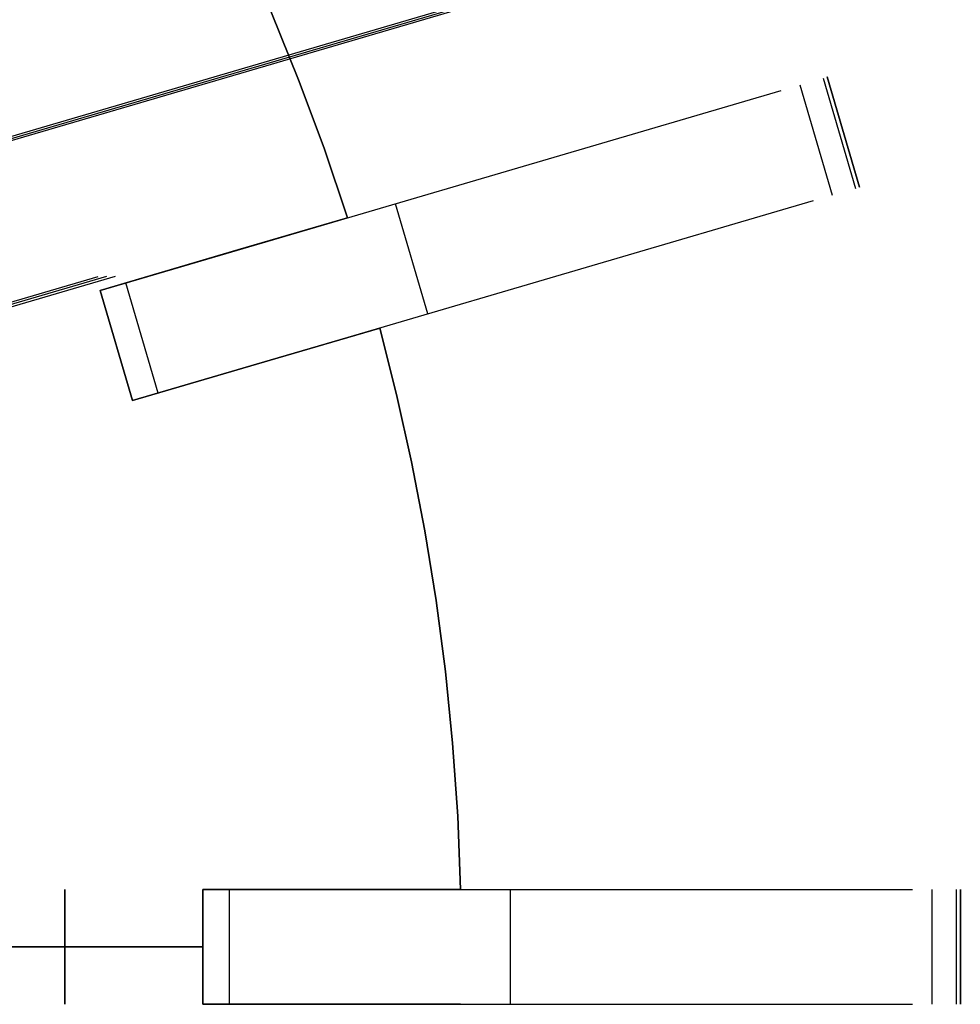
# Model space of a CAD drawing. Header units: millimetres. Extents: x 453 to 1057, y -213 to 387.
# Tile 15 of 17: x 959 to 1057, y 81 to 184. Entities that reach past the tile are written whole.
import ezdxf

# ---------------------------------------------------------------- set-up
doc = ezdxf.new("R2010")
doc.units = ezdxf.units.MM

msp = doc.modelspace()

# ---------------------------------------------------------------- linework, layer by layer
at = {"extrusion": (-0.302704, 0.907452, 0.29138)}
for points in [[(-1032.23, -93.04), (-889.98, 31.21)], [(-891.46, 32.91), (-1033.71, -91.35)], [(-892.94, 34.6), (-1035.19, -89.65)]]:
    msp.add_lwpolyline(points, dxfattribs=at)
for points in [[(993.14, 163.18), (990.69, 170.46), (988.04, 177.6), (985.2, 184.58), (982.18, 191.42), (979, 198.08), (975.65, 204.59), (972.16, 210.92), (968.53, 217.08)], [(993.14, 163.18), (990.69, 170.46), (988.04, 177.6), (985.2, 184.58), (982.18, 191.42), (979, 198.08), (975.65, 204.59), (972.16, 210.92), (968.53, 217.08)], [(968.53, 217.08), (972.16, 210.92), (975.65, 204.59), (979, 198.08), (982.18, 191.42), (985.2, 184.58), (988.04, 177.6), (990.69, 170.46), (993.14, 163.18)], [(968.53, 217.08), (972.16, 210.92), (975.65, 204.59), (979, 198.08), (982.18, 191.42), (985.2, 184.58), (988.04, 177.6), (990.69, 170.46), (993.14, 163.18)], [(968.53, 217.08), (972.16, 210.92), (975.65, 204.59), (979, 198.08), (982.18, 191.42), (985.2, 184.58), (988.04, 177.6), (990.69, 170.46), (993.14, 163.18)], [(968.53, 217.08), (972.16, 210.92), (975.65, 204.59), (979, 198.08), (982.18, 191.42), (985.2, 184.58), (988.04, 177.6), (990.69, 170.46), (993.14, 163.18)], [(1040.41, 177.06), (1043.79, 165.54)], [(1042.84, 177.77), (1046.22, 166.25)], [(1043.26, 177.89), (1046.64, 166.38)], [(1043.26, 177.89), (1046.64, 166.38)], [(1046.64, 166.38), (1043.26, 177.89)], [(967.31, 155.59), (1038.46, 176.48)], [(970.69, 144.08), (1041.85, 164.97)], [(1001.54, 153.14), (998.16, 164.65)], [(981.7, 159.82), (993.14, 163.18)], [(993.14, 163.18), (981.7, 159.82)], [(981.7, 159.82), (993.14, 163.18)], [(993.14, 163.18), (981.7, 159.82)], [(967.31, 155.59), (981.7, 159.82)], [(981.7, 159.82), (967.31, 155.59)], [(967.31, 155.59), (981.7, 159.82)], [(981.7, 159.82), (967.31, 155.59)], [(973.37, 144.87), (969.99, 156.38)], [(967.31, 155.59), (970.69, 144.08)], [(967.31, 155.59), (970.69, 144.08)], [(967.31, 155.59), (970.69, 144.08)], [(967.31, 155.59), (970.69, 144.08)], [(967.31, 155.59), (970.69, 144.08)], [(967.31, 155.59), (970.69, 144.08)], [(970.69, 144.08), (967.31, 155.59)], [(970.69, 144.08), (967.31, 155.59)], [(970.69, 144.08), (967.31, 155.59)], [(996.52, 151.66), (985.08, 148.3)], [(985.08, 148.3), (996.52, 151.66)], [(996.52, 151.66), (985.08, 148.3)], [(985.08, 148.3), (996.52, 151.66)], [(1004.96, 93.01), (1004.66, 100.68), (1004.12, 108.28), (1003.37, 115.78), (1002.4, 123.19), (1001.22, 130.49), (999.84, 137.67), (998.27, 144.73), (996.52, 151.66)], [(1004.96, 93.01), (1004.66, 100.68), (1004.12, 108.28), (1003.37, 115.78), (1002.4, 123.19), (1001.22, 130.49), (999.84, 137.67), (998.27, 144.73), (996.52, 151.66)], [(996.52, 151.66), (998.27, 144.73), (999.84, 137.67), (1001.22, 130.49), (1002.4, 123.19), (1003.37, 115.78), (1004.12, 108.28), (1004.66, 100.68), (1004.96, 93.01)], [(996.52, 151.66), (998.27, 144.73), (999.84, 137.67), (1001.22, 130.49), (1002.4, 123.19), (1003.37, 115.78), (1004.12, 108.28), (1004.66, 100.68), (1004.96, 93.01)], [(996.52, 151.66), (998.27, 144.73), (999.84, 137.67), (1001.22, 130.49), (1002.4, 123.19), (1003.37, 115.78), (1004.12, 108.28), (1004.66, 100.68), (1004.96, 93.01)], [(996.52, 151.66), (998.27, 144.73), (999.84, 137.67), (1001.22, 130.49), (1002.4, 123.19), (1003.37, 115.78), (1004.12, 108.28), (1004.66, 100.68), (1004.96, 93.01)], [(985.08, 148.3), (970.69, 144.08)], [(970.69, 144.08), (985.08, 148.3)], [(985.08, 148.3), (970.69, 144.08)], [(970.69, 144.08), (985.08, 148.3)], [(963.62, 93.01), (963.62, 81.01)], [(963.62, 81.01), (963.62, 93.01)], [(978.03, 93.01), (978.03, 81.01)], [(978.03, 93.01), (978.03, 81.01)], [(978.03, 93.01), (978.03, 81.01)], [(978.03, 93.01), (978.03, 81.01)], [(978.03, 93.01), (978.03, 81.01)], [(978.03, 93.01), (978.03, 81.01)], [(978.03, 93.01), (993.03, 93.01)], [(978.03, 93.01), (993.03, 93.01)], [(993.03, 93.01), (978.03, 93.01)], [(978.03, 81.01), (978.03, 93.01)], [(978.03, 81.01), (978.03, 93.01)], [(978.03, 81.01), (978.03, 93.01)], [(978.03, 93.01), (1052.19, 93.01)], [(980.83, 81.01), (980.83, 93.01)], [(993.03, 93.01), (1004.96, 93.01)], [(1004.96, 93.01), (993.03, 93.01)], [(1010.18, 81.01), (1010.18, 93.01)], [(1054.22, 93.01), (1054.22, 81.01)], [(1056.75, 93.01), (1056.75, 81.01)], [(1057.19, 93.01), (1057.19, 81.01)], [(1057.19, 93.01), (1057.19, 81.01)], [(1057.19, 81.01), (1057.19, 93.01)], [(978.03, 87.01), (765.03, 87.01)], [(978.03, 87.01), (765.03, 87.01)], [(880.03, 87.01), (978.03, 87.01)], [(880.03, 87.01), (978.03, 87.01)], [(993.03, 81.01), (978.03, 81.01)], [(993.03, 81.01), (978.03, 81.01)], [(978.03, 81.01), (993.03, 81.01)], [(978.03, 81.01), (1052.19, 81.01)], [(1004.96, 81.01), (993.03, 81.01)], [(993.03, 81.01), (1004.96, 81.01)]]:
    msp.add_lwpolyline(points)
at = {"extrusion": (-0.167321, 0.975737, 0.141214)}
for points in [[(-1055.37, -119.25), (-909.57, 0.82)], [(-910.26, 1.66), (-1056.06, -118.41)], [(-910.95, 2.5), (-1056.75, -117.56)]]:
    msp.add_lwpolyline(points, dxfattribs=at)
at = {"extrusion": (-0.028774, 0.995785, -0.087093)}
for points in [[(-957.45, -505.1), (-1047.54, -233.59)], [(-1049.06, -234.09), (-958.98, -505.61)], [(-1050.58, -234.6), (-960.5, -506.11)]]:
    msp.add_lwpolyline(points, dxfattribs=at)
at = {"extrusion": (-0.281733, 0.959493, 1.3574e-14)}
msp.add_lwpolyline([(-1051.12, -126.86), (-1051.11, -126.59), (-1051.1, -126.32), (-1051.07, -126.04), (-1051.04, -125.77), (-1051, -125.5), (-1050.95, -125.23), (-1050.89, -124.96), (-1050.82, -124.7), (-1050.74, -124.44), (-1050.65, -124.18), (-1050.55, -123.92), (-1050.45, -123.67), (-1050.34, -123.42), (-1050.21, -123.17), (-1050.08, -122.93), (-1049.94, -122.7), (-1049.8, -122.46), (-1049.64, -122.24), (-1049.48, -122.02), (-1049.31, -121.8), (-1049.14, -121.59), (-1048.95, -121.39), (-1048.76, -121.19), (-1048.56, -121), (-1048.36, -120.82), (-1048.15, -120.65)], dxfattribs=at)
at = {"extrusion": (-0.281733, 0.959493, 2.37264e-14)}
msp.add_lwpolyline([(-1050.68, -247.38), (-1050.76, -247.13), (-1050.84, -246.87), (-1050.9, -246.61), (-1050.96, -246.35), (-1051.01, -246.09), (-1051.04, -245.83), (-1051.08, -245.57), (-1051.1, -245.3), (-1051.11, -245.04), (-1051.12, -244.77)], dxfattribs=at)
at = {"extrusion": (1, 0, 0)}
for points in [[(177.89, -244.77), (177.89, -126.86)], [(172.13, -126.86), (172.13, -244.77)], [(166.38, -126.86), (166.38, -244.77)], [(163.18, -160), (163.18, -172)], [(163.18, -242), (163.18, -254)], [(155.59, -143), (155.59, -160)], [(155.59, -172), (155.59, -242)], [(155.59, -254), (155.59, -288)], [(151.66, -160), (151.66, -172)], [(151.66, -242), (151.66, -254)], [(149.83, -160), (149.83, -143)], [(149.83, -242), (149.83, -172)], [(149.83, -288), (149.83, -254)], [(144.08, -160), (144.08, -143)], [(144.08, -242), (144.08, -172)], [(144.08, -288), (144.08, -254)], [(141.35, -51.1), (141.35, -133.31)], [(141.35, -333.58), (141.35, -504.14)], [(93.01, -51.1), (93.01, -133.31)], [(93.01, -333.58), (93.01, -504.14)], [(93.01, -143), (93.01, -160)], [(93.01, -172), (93.01, -242)], [(93.01, -254), (93.01, -288)], [(93.01, -160), (93.01, -172)], [(93.01, -242), (93.01, -254)], [(93.01, -244.77), (93.01, -126.86)], [(87.01, -160), (87.01, -143)], [(87.01, -242), (87.01, -172)], [(87.01, -288), (87.01, -254)], [(87.01, -126.86), (87.01, -244.77)], [(81.01, -51.1), (81.01, -133.31)], [(81.01, -333.58), (81.01, -504.14)], [(81.01, -160), (81.01, -143)], [(81.01, -242), (81.01, -172)], [(81.01, -288), (81.01, -254)], [(81.01, -126.86), (81.01, -244.77)]]:
    msp.add_lwpolyline(points, dxfattribs=at)
at = {"extrusion": (-0.281733, 0.959493, -1.26928e-14)}
msp.add_lwpolyline([(-1048.15, -120.65), (-1048.36, -120.82), (-1048.56, -121), (-1048.76, -121.19), (-1048.95, -121.39), (-1049.14, -121.59), (-1049.31, -121.8), (-1049.48, -122.02), (-1049.64, -122.24), (-1049.8, -122.46), (-1049.94, -122.7), (-1050.08, -122.93), (-1050.21, -123.17), (-1050.34, -123.42), (-1050.45, -123.67), (-1050.55, -123.92), (-1050.65, -124.18), (-1050.74, -124.44), (-1050.82, -124.7), (-1050.89, -124.96), (-1050.95, -125.23), (-1051, -125.5), (-1051.04, -125.77), (-1051.07, -126.04), (-1051.1, -126.32), (-1051.11, -126.59), (-1051.12, -126.86)], dxfattribs=at)
at = {"extrusion": (-0.281733, 0.959493, 4.40996e-14)}
msp.add_lwpolyline([(-1051.12, -244.77), (-1051.11, -245.04), (-1051.1, -245.3), (-1051.08, -245.57), (-1051.04, -245.83), (-1051.01, -246.09), (-1050.96, -246.35), (-1050.9, -246.61), (-1050.84, -246.87), (-1050.76, -247.13), (-1050.68, -247.38)], dxfattribs=at)
at = {"extrusion": (-0.281733, 0.959493, 8.12895e-15)}
msp.add_lwpolyline([(-1048.15, -120.65), (-1048.36, -120.82), (-1048.56, -121), (-1048.76, -121.19), (-1048.95, -121.39), (-1049.14, -121.59), (-1049.31, -121.8), (-1049.48, -122.02), (-1049.64, -122.24), (-1049.8, -122.46), (-1049.94, -122.7), (-1050.08, -122.93), (-1050.21, -123.17), (-1050.34, -123.42), (-1050.45, -123.67), (-1050.55, -123.92), (-1050.65, -124.18), (-1050.74, -124.44), (-1050.82, -124.7), (-1050.89, -124.96), (-1050.95, -125.23), (-1051, -125.5), (-1051.04, -125.77), (-1051.07, -126.04), (-1051.1, -126.32), (-1051.11, -126.59), (-1051.12, -126.86)], dxfattribs=at)
at = {"extrusion": (-0.281733, 0.959493, -4.8382e-14)}
msp.add_lwpolyline([(-1051.12, -244.77), (-1051.11, -245.04), (-1051.1, -245.3), (-1051.08, -245.57), (-1051.04, -245.83), (-1051.01, -246.09), (-1050.96, -246.35), (-1050.9, -246.61), (-1050.84, -246.87), (-1050.76, -247.13), (-1050.68, -247.38)], dxfattribs=at)
at = {"extrusion": (-0.137925, 0.979956, 0.143748)}
for points in [[(-902.97, -66.07), (-979.55, -144.28)], [(-980.42, -143.43), (-903.84, -65.22)], [(-981.29, -142.58), (-904.72, -64.37)]]:
    msp.add_lwpolyline(points, dxfattribs=at)
at = {"extrusion": (-0.011705, 0.998283, -0.057394)}
for points in [[(-969.06, -279.25), (-923.31, -503.19)], [(-924.94, -503.52), (-970.69, -279.58)], [(-926.56, -503.85), (-972.31, -279.91)]]:
    msp.add_lwpolyline(points, dxfattribs=at)
at = {"extrusion": (0, 1, 0)}
for points in [[(-900.63, -65.6), (-978.03, -143)], [(-1054.22, -120.65), (-907.44, -1.78)], [(-978.03, -288), (-930.51, -511.57)], [(-958.89, -521.23), (-959.06, -521.23), (-959.23, -521.22), (-959.4, -521.21), (-959.57, -521.19), (-959.74, -521.16), (-959.91, -521.13), (-960.08, -521.09), (-960.25, -521.05), (-960.41, -521), (-960.58, -520.94), (-960.74, -520.88), (-960.9, -520.81), (-961.05, -520.74), (-961.21, -520.66), (-961.36, -520.58), (-961.5, -520.49), (-961.65, -520.4), (-961.79, -520.3), (-961.93, -520.2), (-962.06, -520.1), (-962.2, -519.98), (-962.32, -519.87), (-962.45, -519.75), (-962.56, -519.62), (-962.68, -519.49), (-962.79, -519.36), (-962.89, -519.23), (-962.99, -519.09), (-963.09, -518.94), (-963.18, -518.8), (-963.27, -518.65), (-963.35, -518.5), (-963.42, -518.34), (-963.49, -518.18), (-963.56, -518.02), (-963.62, -517.86)], [(-963.62, -517.86), (-1056.75, -247.38)], [(-993.03, -172), (-978.03, -172)], [(-993.03, -242), (-1004.96, -242)], [(-1004.96, -254), (-993.03, -254)], [(-1057.19, -126.86), (-1057.18, -126.59), (-1057.17, -126.32), (-1057.14, -126.04), (-1057.11, -125.77), (-1057.07, -125.5), (-1057.02, -125.23), (-1056.96, -124.96), (-1056.89, -124.7), (-1056.81, -124.44), (-1056.72, -124.18), (-1056.63, -123.92), (-1056.52, -123.67), (-1056.41, -123.42), (-1056.29, -123.17), (-1056.15, -122.93), (-1056.02, -122.7), (-1055.87, -122.46), (-1055.71, -122.24), (-1055.55, -122.02), (-1055.38, -121.8), (-1055.21, -121.59), (-1055.02, -121.39), (-1054.83, -121.19), (-1054.63, -121), (-1054.43, -120.82), (-1054.22, -120.65)], [(-1056.75, -247.38), (-1056.83, -247.13), (-1056.91, -246.87), (-1056.97, -246.61), (-1057.03, -246.35), (-1057.08, -246.09), (-1057.12, -245.83), (-1057.15, -245.57), (-1057.17, -245.3), (-1057.18, -245.04), (-1057.19, -244.77)], [(-978.03, -143), (-900.63, -65.6)], [(-907.44, -1.78), (-1054.22, -120.65)], [(-930.51, -511.57), (-978.03, -288)], [(-963.62, -517.86), (-963.56, -518.02), (-963.49, -518.18), (-963.42, -518.34), (-963.35, -518.5), (-963.27, -518.65), (-963.18, -518.8), (-963.09, -518.94), (-962.99, -519.09), (-962.89, -519.23), (-962.79, -519.36), (-962.68, -519.49), (-962.56, -519.62), (-962.45, -519.75), (-962.32, -519.87), (-962.2, -519.98), (-962.06, -520.1), (-961.93, -520.2), (-961.79, -520.3), (-961.65, -520.4), (-961.5, -520.49), (-961.36, -520.58), (-961.21, -520.66), (-961.05, -520.74), (-960.9, -520.81), (-960.74, -520.88), (-960.58, -520.94), (-960.41, -521), (-960.25, -521.05), (-960.08, -521.09), (-959.91, -521.13), (-959.74, -521.16), (-959.57, -521.19), (-959.4, -521.21), (-959.23, -521.22), (-959.06, -521.23), (-958.89, -521.23)], [(-1056.75, -247.38), (-963.62, -517.86)], [(-1054.22, -120.65), (-1054.43, -120.82), (-1054.63, -121), (-1054.83, -121.19), (-1055.02, -121.39), (-1055.21, -121.59), (-1055.38, -121.8), (-1055.55, -122.02), (-1055.71, -122.24), (-1055.87, -122.46), (-1056.02, -122.7), (-1056.15, -122.93), (-1056.29, -123.17), (-1056.41, -123.42), (-1056.52, -123.67), (-1056.63, -123.92), (-1056.72, -124.18), (-1056.81, -124.44), (-1056.89, -124.7), (-1056.96, -124.96), (-1057.02, -125.23), (-1057.07, -125.5), (-1057.11, -125.77), (-1057.14, -126.04), (-1057.17, -126.32), (-1057.18, -126.59), (-1057.19, -126.86)], [(-1057.19, -244.77), (-1057.18, -245.04), (-1057.17, -245.3), (-1057.15, -245.57), (-1057.12, -245.83), (-1057.08, -246.09), (-1057.03, -246.35), (-1056.97, -246.61), (-1056.91, -246.87), (-1056.83, -247.13), (-1056.75, -247.38)], [(-978.03, -143), (-900.63, -65.6)], [(-907.44, -1.78), (-1054.22, -120.65)], [(-930.51, -511.57), (-978.03, -288)], [(-963.62, -517.86), (-963.56, -518.02), (-963.49, -518.18), (-963.42, -518.34), (-963.35, -518.5), (-963.27, -518.65), (-963.18, -518.8), (-963.09, -518.94), (-962.99, -519.09), (-962.89, -519.23), (-962.79, -519.36), (-962.68, -519.49), (-962.56, -519.62), (-962.45, -519.75), (-962.32, -519.87), (-962.2, -519.98), (-962.06, -520.1), (-961.93, -520.2), (-961.79, -520.3), (-961.65, -520.4), (-961.5, -520.49), (-961.36, -520.58), (-961.21, -520.66), (-961.05, -520.74), (-960.9, -520.81), (-960.74, -520.88), (-960.58, -520.94), (-960.41, -521), (-960.25, -521.05), (-960.08, -521.09), (-959.91, -521.13), (-959.74, -521.16), (-959.57, -521.19), (-959.4, -521.21), (-959.23, -521.22), (-959.06, -521.23), (-958.89, -521.23)], [(-1056.75, -247.38), (-963.62, -517.86)], [(-978.03, -172), (-993.03, -172)], [(-993.03, -254), (-1004.96, -254)], [(-1054.22, -120.65), (-1054.43, -120.82), (-1054.63, -121), (-1054.83, -121.19), (-1055.02, -121.39), (-1055.21, -121.59), (-1055.38, -121.8), (-1055.55, -122.02), (-1055.71, -122.24), (-1055.87, -122.46), (-1056.02, -122.7), (-1056.15, -122.93), (-1056.29, -123.17), (-1056.41, -123.42), (-1056.52, -123.67), (-1056.63, -123.92), (-1056.72, -124.18), (-1056.81, -124.44), (-1056.89, -124.7), (-1056.96, -124.96), (-1057.02, -125.23), (-1057.07, -125.5), (-1057.11, -125.77), (-1057.14, -126.04), (-1057.17, -126.32), (-1057.18, -126.59), (-1057.19, -126.86)], [(-1057.19, -244.77), (-1057.18, -245.04), (-1057.17, -245.3), (-1057.15, -245.57), (-1057.12, -245.83), (-1057.08, -246.09), (-1057.03, -246.35), (-1056.97, -246.61), (-1056.91, -246.87), (-1056.83, -247.13), (-1056.75, -247.38)]]:
    msp.add_lwpolyline(points, dxfattribs=at)

doc.saveas('drawing.dxf')
